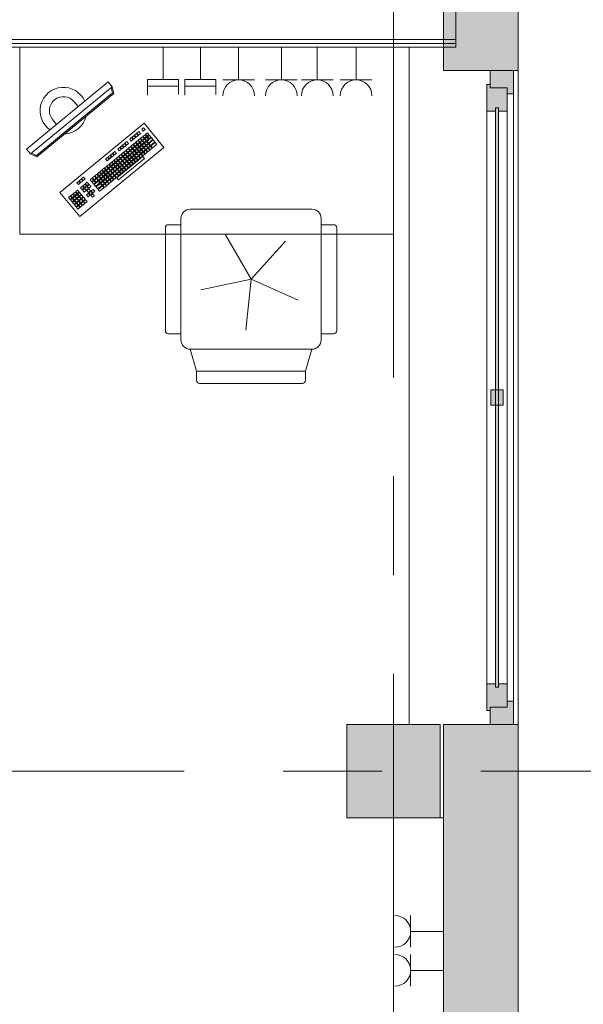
# Model space of a CAD drawing. Header units: centimetres. Extents: x -2424 to 1783, y 5 to 2907.
# Tile 57 of 99: x 1067 to 1248, y 333 to 650. Entities that reach past the tile are written whole.
import ezdxf

# ---------------------------------------------------------------- set-up
doc = ezdxf.new("R2010")
doc.units = ezdxf.units.CM
doc.linetypes.add('Oś', pattern=[222.25, 127, -31.75, 31.75, -31.75])
for name, color, linetype, lineweight in [('A-GLAZ', 151, 'Continuous', 13), ('A-WALL', 113, 'Continuous', 13), ('A-WALL-FNSH', 113, 'Continuous', 13), ('E-ELEC-EQPM', 71, 'Continuous', 9), ('I-FURN', 30, 'Continuous', 9), ('S-COLS', 52, 'Continuous', 13), ('S-GRID', 1, 'Continuous', 13)]:
    doc.layers.add(name, color=color, linetype=linetype, lineweight=lineweight)
doc.layers.add('A-WALL-PATT', color=111, linetype='Continuous', lineweight=13, plot=False)

msp = doc.modelspace()

# ---------------------------------------------------------------- hatches: boundary and pattern name
at = {"layer": 'A-GLAZ', "lineweight": 9}
h = msp.add_hatch(color=251, dxfattribs=at)
h.paths.add_polyline_path([(1218.38, 423.33), (1225.88, 423.33), (1225.88, 430.83), (1223.88, 430.83), (1223.88, 428.83), (1218.38, 428.83)], flags=0)
h.paths.add_polyline_path([(1225.88, 625.83), (1225.88, 633.33), (1218.38, 633.33), (1218.38, 627.83), (1223.88, 627.83), (1223.88, 625.83)], flags=0)
h = msp.add_hatch(color=251, dxfattribs=at)
h.paths.add_polyline_path([(1217.38, 427.83), (1218.38, 427.83), (1218.38, 428.83), (1223.88, 428.83), (1223.88, 436.33), (1221.13, 436.33), (1221.13, 435.33), (1220.13, 435.33), (1220.13, 436.33), (1217.38, 436.33)], flags=0)
h.paths.add_polyline_path([(1221.13, 620.33), (1223.88, 620.33), (1223.88, 627.83), (1218.38, 627.83), (1218.38, 628.83), (1217.38, 628.83), (1217.38, 620.33), (1220.13, 620.33), (1220.13, 621.33), (1221.13, 621.33)], flags=0)
for points in [[(1221.13, 435.33), (1221.13, 621.33), (1220.13, 621.33), (1220.13, 435.33)], [(1222.63, 525.83), (1222.63, 530.83), (1218.63, 530.83), (1218.63, 525.83)]]:
    msp.add_hatch(color=251, dxfattribs=at).paths.add_polyline_path(points, flags=0)
at = {"layer": 'S-COLS', "lineweight": 9}
msp.add_hatch(color=251, dxfattribs=at).paths.add_polyline_path([(1202.38, 393.33), (1202.38, 423.33), (1172.38, 423.33), (1172.38, 393.33)], flags=0)

# ---------------------------------------------------------------- linework, layer by layer
at = {"layer": 'A-GLAZ', "color": 251, "lineweight": 9}
for p, q in [((1225.88, 633.33), (1218.38, 633.33)), ((1218.38, 633.33), (1218.38, 627.83)), ((1225.88, 625.83), (1225.88, 633.33)), ((1225.88, 633.33), (1225.88, 423.33)), ((1218.38, 628.83), (1217.38, 628.83)), ((1217.38, 628.83), (1217.38, 620.33)), ((1218.38, 627.83), (1218.38, 628.83)), ((1223.88, 627.83), (1218.38, 627.83)), ((1218.38, 627.83), (1223.88, 627.83)), ((1223.88, 620.33), (1223.88, 627.83)), ((1223.88, 627.83), (1223.88, 625.83)), ((1223.88, 625.83), (1225.88, 625.83)), ((1225.88, 430.83), (1225.88, 625.83)), ((1217.38, 620.33), (1220.13, 620.33)), ((1217.38, 436.33), (1217.38, 620.33)), ((1220.13, 621.33), (1220.13, 435.33)), ((1221.13, 621.33), (1220.13, 621.33)), ((1220.13, 620.33), (1220.13, 621.33)), ((1220.13, 621.33), (1221.13, 621.33)), ((1221.13, 435.33), (1221.13, 621.33)), ((1221.13, 621.33), (1221.13, 620.33)), ((1221.13, 620.33), (1223.88, 620.33)), ((1223.88, 436.33), (1223.88, 620.33)), ((1218.63, 530.83), (1218.63, 525.83)), ((1222.63, 530.83), (1218.63, 530.83)), ((1222.63, 525.83), (1222.63, 530.83)), ((1218.63, 525.83), (1222.63, 525.83)), ((1220.13, 436.33), (1217.38, 436.33)), ((1217.38, 436.33), (1217.38, 427.83)), ((1220.13, 435.33), (1220.13, 436.33)), ((1220.13, 435.33), (1221.13, 435.33)), ((1221.13, 435.33), (1220.13, 435.33)), ((1223.88, 436.33), (1221.13, 436.33)), ((1221.13, 436.33), (1221.13, 435.33)), ((1223.88, 428.83), (1223.88, 436.33)), ((1225.88, 430.83), (1223.88, 430.83)), ((1223.88, 430.83), (1223.88, 428.83)), ((1225.88, 423.33), (1225.88, 430.83)), ((1217.38, 427.83), (1218.38, 427.83)), ((1218.38, 427.83), (1218.38, 428.83)), ((1218.38, 428.83), (1223.88, 428.83)), ((1223.88, 428.83), (1218.38, 428.83)), ((1218.38, 428.83), (1218.38, 423.33)), ((1218.38, 423.33), (1225.88, 423.33))]:
    msp.add_line(p, q, dxfattribs=at)
at = {"layer": 'A-WALL', "color": 251, "lineweight": 9}
for p, q in [((1227.38, 108.33), (1227.38, 903.33)), ((1203.38, 663.33), (1203.38, 633.33)), ((1207.38, 643.33), (1207.38, 653.33)), ((1207.38, 643.33), (542.38, 643.33)), ((1207.38, 642.08), (542.38, 642.08)), ((1192.38, 423.33), (1192.38, 640.83)), ((1203.38, 633.33), (1218.38, 633.33)), ((1225.88, 633.33), (1227.38, 633.33)), ((1203.38, 423.33), (1203.38, 132.33)), ((1218.38, 423.33), (1203.38, 423.33)), ((1227.38, 423.33), (1225.88, 423.33)), ((1202.38, 393.33), (1203.38, 393.33))]:
    msp.add_line(p, q, dxfattribs=at)
at = {"layer": 'A-WALL-FNSH', "color": 251, "lineweight": 9}
for p, q in [((1207.38, 640.83), (1207.38, 643.33)), ((542.38, 640.83), (1207.38, 640.83))]:
    msp.add_line(p, q, dxfattribs=at)
at = {"layer": 'A-WALL-PATT', "color": 251, "linetype": 'Continuous', "lineweight": 9, "extrusion": (0, 0, -1)}
for points in [[(-1203.38, 633.33), (-1227.38, 663.33), (-1203.38, 663.33)], [(-1227.38, 663.33), (-1203.38, 633.33), (-1225.88, 633.33)], [(-1227.38, 663.33), (-1225.88, 633.33), (-1227.38, 633.33)], [(-1203.38, 408.33), (-1227.38, 423.33), (-1203.38, 423.33)], [(-1227.38, 423.33), (-1203.38, 408.33), (-1227.38, 393.33)], [(-1227.38, 393.33), (-1203.38, 408.33), (-1203.38, 393.33)], [(-1203.38, 132.33), (-1227.38, 393.33), (-1203.38, 393.33)], [(-1227.38, 393.33), (-1203.38, 132.33), (-1227.38, 132.33)]]:
    msp.add_solid(points, dxfattribs=at)
at = {"layer": 'E-ELEC-EQPM', "color": 251, "lineweight": 9}
for p, q in [((1113.38, 630.49), (1113.38, 640.83)), ((1125.38, 630.49), (1125.38, 640.83)), ((1137.66, 630.33), (1137.66, 640.83)), ((1151.38, 630.33), (1151.38, 640.83)), ((1162.88, 630.33), (1162.88, 640.83)), ((1175.38, 630.33), (1175.38, 640.83)), ((1108.38, 630.49), (1108.38, 625.45)), ((1118.38, 630.49), (1108.38, 630.49)), ((1118.38, 625.61), (1118.38, 630.49)), ((1120.38, 630.49), (1120.38, 625.45)), ((1130.38, 630.49), (1120.38, 630.49)), ((1130.38, 625.61), (1130.38, 630.49)), ((1132.58, 630.33), (1142.74, 630.33)), ((1146.3, 630.33), (1156.46, 630.33)), ((1157.8, 630.33), (1167.96, 630.33)), ((1170.3, 630.33), (1180.46, 630.33)), ((1118.38, 628.3), (1108.38, 628.3)), ((1130.38, 628.3), (1120.38, 628.3)), ((1192.88, 361.91), (1192.88, 351.75)), ((1192.88, 356.83), (1203.38, 356.83)), ((1192.88, 349.41), (1192.88, 339.25)), ((1192.88, 344.33), (1203.38, 344.33))]:
    msp.add_line(p, q, dxfattribs=at)
for centre, start, end in [((1137.66, 625.25), 0, 180), ((1151.38, 625.25), 0, 180), ((1162.88, 625.25), 0, 180), ((1175.38, 625.25), 0, 180), ((1187.8, 356.83), 270, 90), ((1187.8, 344.33), 270, 90)]:
    msp.add_arc(centre, 5.08, start, end, dxfattribs=at)
at = {"layer": 'I-FURN', "color": 251, "lineweight": 9}
for p, q in [((1067.38, 580.83), (1067.38, 640.83)), ((1187.38, 640.83), (1187.38, 580.83)), ((1069.55, 608.12), (1095.82, 629.71)), ((1095.82, 629.71), (1097.09, 628.17)), ((1097.09, 628.17), (1070.82, 606.57)), ((1096.76, 627.9), (1097.16, 626.15)), ((1097.09, 628.17), (1097.6, 626)), ((1097.16, 626.15), (1072.79, 606.11)), ((1097.6, 626), (1072.85, 605.65)), ((1084.89, 623.32), (1086.16, 621.77)), ((1077.94, 617.6), (1079.21, 616.06)), ((1080.28, 594.17), (1107.31, 616.4)), ((1105.63, 613.72), (1105.01, 613.21)), ((1106.14, 613.1), (1105.63, 613.72)), ((1107.17, 614.99), (1106.56, 614.48)), ((1106.56, 614.48), (1107.06, 613.86)), ((1107.06, 613.86), (1107.68, 614.37)), ((1107.68, 614.37), (1107.17, 614.99)), ((1107.31, 616.4), (1113.66, 608.67)), ((1101.77, 610.54), (1101.15, 610.03)), ((1102.28, 609.93), (1101.77, 610.54)), ((1103.31, 611.81), (1102.69, 611.31)), ((1102.69, 611.31), (1103.2, 610.69)), ((1103.2, 610.69), (1103.82, 611.2)), ((1103.82, 611.2), (1103.31, 611.81)), ((1104.08, 612.45), (1103.47, 611.94)), ((1103.47, 611.94), (1103.98, 611.32)), ((1103.98, 611.32), (1104.59, 611.83)), ((1104.59, 611.83), (1104.08, 612.45)), ((1104.86, 613.08), (1104.24, 612.58)), ((1104.24, 612.58), (1104.75, 611.96)), ((1105.28, 610.84), (1104.66, 610.33)), ((1104.75, 611.96), (1105.37, 612.47)), ((1105.37, 612.47), (1104.86, 613.08)), ((1105.01, 613.21), (1105.52, 612.59)), ((1105.79, 610.22), (1105.28, 610.84)), ((1106.05, 611.48), (1105.43, 610.97)), ((1105.43, 610.97), (1105.94, 610.35)), ((1105.52, 612.59), (1106.14, 613.1)), ((1105.94, 610.35), (1106.56, 610.86)), ((1106.56, 610.86), (1106.05, 611.48)), ((1106.69, 610.7), (1106.07, 610.19)), ((1106.82, 612.11), (1106.2, 611.6)), ((1106.2, 611.6), (1106.71, 610.98)), ((1107.19, 610.08), (1106.69, 610.7)), ((1106.71, 610.98), (1107.33, 611.49)), ((1107.33, 611.49), (1106.82, 612.11)), ((1107.46, 611.34), (1106.84, 610.83)), ((1106.84, 610.83), (1107.35, 610.21)), ((1107.6, 612.75), (1106.98, 612.24)), ((1106.98, 612.24), (1107.49, 611.62)), ((1107.35, 610.21), (1107.97, 610.72)), ((1107.97, 610.72), (1107.46, 611.34)), ((1108.09, 610.57), (1107.48, 610.06)), ((1107.49, 611.62), (1108.1, 612.13)), ((1108.1, 612.13), (1107.6, 612.75)), ((1108.23, 611.97), (1107.61, 611.46)), ((1107.61, 611.46), (1108.12, 610.85)), ((1108.37, 613.38), (1107.75, 612.87)), ((1107.75, 612.87), (1108.26, 612.25)), ((1108.6, 609.95), (1108.09, 610.57)), ((1108.12, 610.85), (1108.74, 611.36)), ((1108.74, 611.36), (1108.23, 611.97)), ((1109.64, 611.84), (1108.25, 610.69)), ((1108.25, 610.69), (1108.76, 610.07)), ((1108.26, 612.25), (1108.88, 612.76)), ((1108.88, 612.76), (1108.37, 613.38)), ((1109, 612.61), (1108.38, 612.1)), ((1108.38, 612.1), (1108.89, 611.48)), ((1108.76, 610.07), (1110.15, 611.22)), ((1110.27, 611.06), (1108.88, 609.92)), ((1108.89, 611.48), (1109.51, 611.99)), ((1109.51, 611.99), (1109, 612.61)), ((1109.39, 609.3), (1110.78, 610.45)), ((1110.15, 611.22), (1109.64, 611.84)), ((1110.78, 610.45), (1110.27, 611.06)), ((1070.82, 606.57), (1069.55, 608.12)), ((1113.66, 608.67), (1086.63, 586.44)), ((1097.91, 607.37), (1097.29, 606.86)), ((1098.41, 606.75), (1097.91, 607.37)), ((1099.45, 608.64), (1098.83, 608.13)), ((1098.83, 608.13), (1099.34, 607.51)), ((1099.34, 607.51), (1099.96, 608.02)), ((1099.96, 608.02), (1099.45, 608.64)), ((1100.22, 609.27), (1099.61, 608.76)), ((1099.61, 608.76), (1100.11, 608.15)), ((1100.11, 608.15), (1100.73, 608.65)), ((1100.73, 608.65), (1100.22, 609.27)), ((1100.38, 609.4), (1101, 609.91)), ((1100.89, 608.78), (1100.38, 609.4)), ((1101.42, 607.66), (1100.8, 607.16)), ((1101.5, 609.29), (1100.89, 608.78)), ((1101, 609.91), (1101.5, 609.29)), ((1101.15, 610.03), (1101.66, 609.42)), ((1101.92, 607.05), (1101.42, 607.66)), ((1101.57, 607.79), (1102.19, 608.3)), ((1102.08, 607.17), (1101.57, 607.79)), ((1101.66, 609.42), (1102.28, 609.93)), ((1102.7, 607.68), (1102.08, 607.17)), ((1102.19, 608.3), (1102.7, 607.68)), ((1102.21, 607.02), (1102.82, 607.53)), ((1102.96, 608.93), (1102.34, 608.43)), ((1102.34, 608.43), (1102.85, 607.81)), ((1102.82, 607.53), (1103.33, 606.91)), ((1102.85, 607.81), (1103.47, 608.32)), ((1103.47, 608.32), (1102.96, 608.93)), ((1103.6, 608.16), (1102.98, 607.65)), ((1102.98, 607.65), (1103.49, 607.04)), ((1103.73, 609.57), (1103.12, 609.06)), ((1103.12, 609.06), (1103.62, 608.44)), ((1103.49, 607.04), (1104.1, 607.54)), ((1104.1, 607.54), (1103.6, 608.16)), ((1104.23, 607.39), (1103.61, 606.88)), ((1103.62, 608.44), (1104.24, 608.95)), ((1104.24, 608.95), (1103.73, 609.57)), ((1104.37, 608.8), (1103.75, 608.29)), ((1103.75, 608.29), (1104.26, 607.67)), ((1104.51, 610.2), (1103.89, 609.7)), ((1103.89, 609.7), (1104.4, 609.08)), ((1104.74, 606.77), (1104.23, 607.39)), ((1104.26, 607.67), (1104.88, 608.18)), ((1104.88, 608.18), (1104.37, 608.8)), ((1105, 608.02), (1104.39, 607.52)), ((1104.39, 607.52), (1104.89, 606.9)), ((1104.4, 609.08), (1105.01, 609.59)), ((1105.01, 609.59), (1104.51, 610.2)), ((1105.14, 609.43), (1104.52, 608.92)), ((1104.52, 608.92), (1105.03, 608.31)), ((1104.66, 610.33), (1105.17, 609.71)), ((1104.89, 606.9), (1105.51, 607.41)), ((1105.51, 607.41), (1105, 608.02)), ((1105.64, 607.25), (1105.02, 606.74)), ((1105.03, 608.31), (1105.65, 608.81)), ((1105.65, 608.81), (1105.14, 609.43)), ((1105.78, 608.66), (1105.16, 608.15)), ((1105.16, 608.15), (1105.67, 607.53)), ((1105.17, 609.71), (1105.79, 610.22)), ((1105.91, 610.07), (1105.3, 609.56)), ((1105.3, 609.56), (1105.8, 608.94)), ((1106.15, 606.63), (1105.64, 607.25)), ((1105.67, 607.53), (1106.28, 608.04)), ((1106.28, 608.04), (1105.78, 608.66)), ((1106.41, 607.89), (1105.79, 607.38)), ((1105.79, 607.38), (1106.3, 606.76)), ((1105.8, 608.94), (1106.42, 609.45)), ((1106.42, 609.45), (1105.91, 610.07)), ((1106.55, 609.3), (1105.93, 608.79)), ((1105.93, 608.79), (1106.44, 608.17)), ((1106.07, 610.19), (1106.58, 609.58)), ((1106.3, 606.76), (1106.92, 607.27)), ((1106.92, 607.27), (1106.41, 607.89)), ((1106.44, 608.17), (1107.06, 608.68)), ((1107.06, 608.68), (1106.55, 609.3)), ((1107.18, 608.52), (1106.57, 608.01)), ((1106.57, 608.01), (1107.07, 607.4)), ((1106.58, 609.58), (1107.19, 610.08)), ((1107.32, 609.93), (1106.7, 609.42)), ((1106.7, 609.42), (1107.21, 608.8)), ((1107.07, 607.4), (1107.69, 607.9)), ((1107.69, 607.9), (1107.18, 608.52)), ((1107.82, 607.75), (1107.2, 607.24)), ((1107.2, 607.24), (1107.71, 606.62)), ((1107.21, 608.8), (1107.83, 609.31)), ((1107.83, 609.31), (1107.32, 609.93)), ((1107.96, 609.16), (1107.34, 608.65)), ((1107.34, 608.65), (1107.85, 608.03)), ((1107.48, 610.06), (1107.98, 609.44)), ((1108.33, 607.13), (1107.82, 607.75)), ((1107.85, 608.03), (1108.46, 608.54)), ((1108.46, 608.54), (1107.96, 609.16)), ((1108.59, 608.39), (1107.97, 607.88)), ((1107.97, 607.88), (1108.48, 607.26)), ((1107.98, 609.44), (1108.6, 609.95)), ((1108.73, 609.79), (1108.11, 609.29)), ((1108.11, 609.29), (1108.62, 608.67)), ((1108.48, 607.26), (1109.1, 607.77)), ((1109.1, 607.77), (1108.59, 608.39)), ((1108.62, 608.67), (1109.24, 609.18)), ((1109.24, 609.18), (1108.73, 609.79)), ((1109.36, 609.02), (1108.75, 608.51)), ((1108.75, 608.51), (1109.25, 607.89)), ((1108.88, 609.92), (1109.39, 609.3)), ((1109.25, 607.89), (1109.87, 608.4)), ((1109.87, 608.4), (1109.36, 609.02)), ((1110.91, 610.29), (1109.52, 609.15)), ((1109.52, 609.15), (1110.03, 608.53)), ((1110.03, 608.53), (1111.42, 609.67)), ((1111.42, 609.67), (1110.91, 610.29)), ((1072.85, 605.65), (1070.82, 606.57)), ((1072.79, 606.11), (1071.15, 606.84)), ((1095.59, 605.46), (1094.97, 604.95)), ((1094.97, 604.95), (1095.48, 604.34)), ((1095.48, 604.34), (1096.1, 604.84)), ((1096.1, 604.84), (1095.59, 605.46)), ((1096.36, 606.1), (1095.74, 605.59)), ((1095.74, 605.59), (1096.25, 604.97)), ((1096.25, 604.97), (1096.87, 605.48)), ((1096.87, 605.48), (1096.36, 606.1)), ((1097.13, 606.73), (1096.52, 606.22)), ((1096.52, 606.22), (1097.02, 605.61)), ((1097.55, 604.49), (1096.94, 603.98)), ((1097.02, 605.61), (1097.64, 606.11)), ((1097.64, 606.11), (1097.13, 606.73)), ((1097.29, 606.86), (1097.8, 606.24)), ((1098.06, 603.87), (1097.55, 604.49)), ((1098.33, 605.12), (1097.71, 604.62)), ((1097.71, 604.62), (1098.22, 604)), ((1097.8, 606.24), (1098.41, 606.75)), ((1098.22, 604), (1098.83, 604.51)), ((1098.83, 604.51), (1098.33, 605.12)), ((1098.96, 604.35), (1098.34, 603.84)), ((1099.1, 605.76), (1098.48, 605.25)), ((1098.48, 605.25), (1098.99, 604.63)), ((1098.57, 598.85), (1106.91, 605.71)), ((1099.47, 603.73), (1098.96, 604.35)), ((1098.99, 604.63), (1099.61, 605.14)), ((1107.42, 605.09), (1099.08, 598.23)), ((1099.61, 605.14), (1099.1, 605.76)), ((1099.73, 604.99), (1099.12, 604.48)), ((1099.12, 604.48), (1099.62, 603.86)), ((1099.87, 606.39), (1099.25, 605.89)), ((1099.25, 605.89), (1099.76, 605.27)), ((1099.62, 603.86), (1100.24, 604.37)), ((1100.24, 604.37), (1099.73, 604.99)), ((1100.37, 604.21), (1099.75, 603.71)), ((1099.76, 605.27), (1100.38, 605.78)), ((1100.38, 605.78), (1099.87, 606.39)), ((1100.51, 605.62), (1099.89, 605.11)), ((1099.89, 605.11), (1100.4, 604.5)), ((1100.64, 607.03), (1100.03, 606.52)), ((1100.03, 606.52), (1100.53, 605.9)), ((1100.88, 603.6), (1100.37, 604.21)), ((1100.4, 604.5), (1101.01, 605)), ((1101.01, 605), (1100.51, 605.62)), ((1101.14, 604.85), (1100.52, 604.34)), ((1100.52, 604.34), (1101.03, 603.72)), ((1100.53, 605.9), (1101.15, 606.41)), ((1101.15, 606.41), (1100.64, 607.03)), ((1101.28, 606.26), (1100.66, 605.75)), ((1100.66, 605.75), (1101.17, 605.13)), ((1100.8, 607.16), (1101.31, 606.54)), ((1101.03, 603.72), (1101.65, 604.23)), ((1101.65, 604.23), (1101.14, 604.85)), ((1101.78, 604.08), (1101.16, 603.57)), ((1101.17, 605.13), (1101.79, 605.64)), ((1101.79, 605.64), (1101.28, 606.26)), ((1101.91, 605.48), (1101.3, 604.98)), ((1101.3, 604.98), (1101.8, 604.36)), ((1101.31, 606.54), (1101.92, 607.05)), ((1102.05, 606.89), (1101.43, 606.38)), ((1101.43, 606.38), (1101.94, 605.77)), ((1102.28, 603.46), (1101.78, 604.08)), ((1101.8, 604.36), (1102.42, 604.87)), ((1102.42, 604.87), (1101.91, 605.48)), ((1102.55, 604.71), (1101.93, 604.2)), ((1101.93, 604.2), (1103.07, 602.81)), ((1101.94, 605.77), (1102.56, 606.27)), ((1102.56, 606.27), (1102.05, 606.89)), ((1102.69, 606.12), (1102.07, 605.61)), ((1102.07, 605.61), (1102.58, 604.99)), ((1102.71, 606.4), (1102.21, 607.02)), ((1102.44, 603.59), (1103.06, 604.09)), ((1103.06, 604.09), (1102.55, 604.71)), ((1102.58, 604.99), (1103.19, 605.5)), ((1103.19, 605.5), (1102.69, 606.12)), ((1103.32, 605.35), (1102.7, 604.84)), ((1102.7, 604.84), (1103.21, 604.22)), ((1103.33, 606.91), (1102.71, 606.4)), ((1102.84, 606.25), (1103.46, 606.75)), ((1103.35, 605.63), (1102.84, 606.25)), ((1103.21, 604.22), (1103.83, 604.73)), ((1103.83, 604.73), (1103.32, 605.35)), ((1103.96, 604.57), (1103.34, 604.07)), ((1103.34, 604.07), (1103.85, 603.45)), ((1103.97, 606.14), (1103.35, 605.63)), ((1103.46, 606.75), (1103.97, 606.14)), ((1103.48, 605.47), (1104.09, 605.98)), ((1103.98, 604.86), (1103.48, 605.47)), ((1103.61, 606.88), (1104.12, 606.26)), ((1104.46, 603.96), (1103.96, 604.57)), ((1104.6, 605.36), (1103.98, 604.86)), ((1104.09, 605.98), (1104.6, 605.36)), ((1104.11, 604.7), (1104.73, 605.21)), ((1104.62, 604.08), (1104.11, 604.7)), ((1104.12, 606.26), (1104.74, 606.77)), ((1104.87, 606.62), (1104.25, 606.11)), ((1104.25, 606.11), (1104.76, 605.49)), ((1105.24, 604.59), (1104.62, 604.08)), ((1104.73, 605.21), (1105.24, 604.59)), ((1104.76, 605.49), (1105.37, 606)), ((1105.37, 606), (1104.87, 606.62)), ((1105.5, 605.85), (1104.88, 605.34)), ((1104.88, 605.34), (1105.39, 604.72)), ((1105.02, 606.74), (1105.53, 606.13)), ((1105.39, 604.72), (1106.01, 605.23)), ((1106.01, 605.23), (1105.5, 605.85)), ((1105.53, 606.13), (1106.15, 606.63)), ((1106.27, 606.48), (1105.66, 605.97)), ((1105.66, 605.97), (1106.16, 605.35)), ((1106.16, 605.35), (1106.78, 605.86)), ((1106.78, 605.86), (1106.27, 606.48)), ((1107.05, 607.12), (1106.43, 606.61)), ((1106.43, 606.61), (1106.94, 605.99)), ((1106.91, 605.71), (1107.42, 605.09)), ((1106.94, 605.99), (1107.55, 606.5)), ((1107.55, 606.5), (1107.05, 607.12)), ((1107.71, 606.62), (1108.33, 607.13)), ((1093.69, 601.31), (1093.07, 600.8)), ((1094.2, 600.69), (1093.69, 601.31)), ((1094.46, 601.95), (1093.85, 601.44)), ((1093.85, 601.44), (1094.35, 600.82)), ((1094.35, 600.82), (1094.97, 601.33)), ((1094.97, 601.33), (1094.46, 601.95)), ((1095.1, 601.18), (1094.48, 600.67)), ((1095.24, 602.58), (1094.62, 602.08)), ((1094.62, 602.08), (1095.13, 601.46)), ((1095.61, 600.56), (1095.1, 601.18)), ((1095.13, 601.46), (1095.74, 601.97)), ((1095.74, 601.97), (1095.24, 602.58)), ((1095.87, 601.81), (1095.25, 601.3)), ((1095.25, 601.3), (1095.76, 600.68)), ((1096.01, 603.22), (1095.39, 602.71)), ((1095.39, 602.71), (1095.9, 602.09)), ((1095.76, 600.68), (1096.38, 601.19)), ((1096.38, 601.19), (1095.87, 601.81)), ((1096.51, 601.04), (1095.89, 600.53)), ((1095.9, 602.09), (1096.52, 602.6)), ((1096.52, 602.6), (1096.01, 603.22)), ((1096.64, 602.45), (1096.03, 601.94)), ((1096.03, 601.94), (1096.53, 601.32)), ((1096.78, 603.85), (1096.16, 603.35)), ((1096.16, 603.35), (1096.67, 602.73)), ((1097.02, 600.42), (1096.51, 601.04)), ((1096.53, 601.32), (1097.15, 601.83)), ((1097.15, 601.83), (1096.64, 602.45)), ((1097.28, 601.67), (1096.66, 601.17)), ((1096.66, 601.17), (1097.17, 600.55)), ((1096.67, 602.73), (1097.29, 603.24)), ((1097.29, 603.24), (1096.78, 603.85)), ((1097.42, 603.08), (1096.8, 602.57)), ((1096.8, 602.57), (1097.31, 601.96)), ((1096.94, 603.98), (1097.44, 603.36)), ((1097.17, 600.55), (1097.79, 601.06)), ((1097.79, 601.06), (1097.28, 601.67)), ((1097.91, 600.9), (1097.3, 600.39)), ((1097.31, 601.96), (1097.92, 602.46)), ((1097.92, 602.46), (1097.42, 603.08)), ((1098.05, 602.31), (1097.43, 601.8)), ((1097.43, 601.8), (1097.94, 601.18)), ((1097.44, 603.36), (1098.06, 603.87)), ((1098.19, 603.72), (1097.57, 603.21)), ((1097.57, 603.21), (1098.08, 602.59)), ((1098.42, 600.28), (1097.91, 600.9)), ((1097.94, 601.18), (1098.56, 601.69)), ((1098.56, 601.69), (1098.05, 602.31)), ((1098.69, 601.54), (1098.07, 601.03)), ((1098.07, 601.03), (1098.58, 600.41)), ((1098.08, 602.59), (1098.7, 603.1)), ((1098.7, 603.1), (1098.19, 603.72)), ((1098.82, 602.94), (1098.21, 602.44)), ((1098.21, 602.44), (1098.71, 601.82)), ((1098.34, 603.84), (1098.85, 603.23)), ((1098.58, 600.41), (1099.2, 600.92)), ((1099.2, 600.92), (1098.69, 601.54)), ((1098.71, 601.82), (1099.33, 602.33)), ((1099.33, 602.33), (1098.82, 602.94)), ((1099.46, 602.17), (1098.84, 601.66)), ((1098.84, 601.66), (1099.35, 601.05)), ((1098.85, 603.23), (1099.47, 603.73)), ((1099.6, 603.58), (1098.98, 603.07)), ((1098.98, 603.07), (1099.49, 602.45)), ((1099.35, 601.05), (1099.97, 601.55)), ((1099.97, 601.55), (1099.46, 602.17)), ((1100.09, 601.4), (1099.48, 600.89)), ((1099.49, 602.45), (1100.1, 602.96)), ((1100.1, 602.96), (1099.6, 603.58)), ((1100.23, 602.81), (1099.61, 602.3)), ((1099.61, 602.3), (1100.12, 601.68)), ((1099.75, 603.71), (1100.26, 603.09)), ((1100.6, 600.78), (1100.09, 601.4)), ((1100.12, 601.68), (1100.74, 602.19)), ((1100.74, 602.19), (1100.23, 602.81)), ((1100.87, 602.03), (1100.25, 601.53)), ((1100.25, 601.53), (1100.76, 600.91)), ((1100.26, 603.09), (1100.88, 603.6)), ((1101, 603.44), (1100.39, 602.93)), ((1100.39, 602.93), (1100.89, 602.32)), ((1100.76, 600.91), (1101.38, 601.42)), ((1101.38, 601.42), (1100.87, 602.03)), ((1100.89, 602.32), (1101.51, 602.82)), ((1101.51, 602.82), (1101, 603.44)), ((1101.64, 602.67), (1101.02, 602.16)), ((1101.02, 602.16), (1101.53, 601.54)), ((1101.16, 603.57), (1101.67, 602.95)), ((1101.53, 601.54), (1102.15, 602.05)), ((1102.15, 602.05), (1101.64, 602.67)), ((1101.67, 602.95), (1102.28, 603.46)), ((1102.41, 603.3), (1101.79, 602.8)), ((1101.79, 602.8), (1102.3, 602.18)), ((1102.3, 602.18), (1102.92, 602.69)), ((1102.92, 602.69), (1102.41, 603.3)), ((1103.18, 603.94), (1102.57, 603.43)), ((1103.07, 602.81), (1103.69, 603.32)), ((1103.69, 603.32), (1103.18, 603.94)), ((1103.85, 603.45), (1104.46, 603.96)), ((1086.32, 597.84), (1085.7, 597.33)), ((1086.83, 597.22), (1086.32, 597.84)), ((1087.09, 598.48), (1086.47, 597.97)), ((1086.47, 597.97), (1086.98, 597.35)), ((1086.98, 597.35), (1087.6, 597.86)), ((1087.6, 597.86), (1087.09, 598.48)), ((1087.86, 599.11), (1087.25, 598.6)), ((1087.25, 598.6), (1087.75, 597.98)), ((1087.75, 597.98), (1088.37, 598.49)), ((1088.37, 598.49), (1087.86, 599.11)), ((1090.6, 598.77), (1089.98, 598.26)), ((1089.98, 598.26), (1090.49, 597.65)), ((1090.49, 597.65), (1091.11, 598.15)), ((1091.11, 598.15), (1090.6, 598.77)), ((1091.24, 598), (1090.62, 597.49)), ((1091.37, 599.41), (1090.76, 598.9)), ((1090.76, 598.9), (1091.27, 598.28)), ((1091.75, 597.38), (1091.24, 598)), ((1092.65, 597.86), (1091.25, 596.72)), ((1091.27, 598.28), (1091.88, 598.79)), ((1091.88, 598.79), (1091.37, 599.41)), ((1092.01, 598.64), (1091.39, 598.13)), ((1091.39, 598.13), (1091.9, 597.51)), ((1092.15, 600.04), (1091.53, 599.53)), ((1091.53, 599.53), (1092.04, 598.92)), ((1091.9, 597.51), (1092.52, 598.02)), ((1092.52, 598.02), (1092.01, 598.64)), ((1092.04, 598.92), (1092.66, 599.42)), ((1092.66, 599.42), (1092.15, 600.04)), ((1092.78, 599.27), (1092.16, 598.76)), ((1092.16, 598.76), (1092.67, 598.14)), ((1092.92, 600.68), (1092.3, 600.17)), ((1092.3, 600.17), (1092.81, 599.55)), ((1093.15, 597.24), (1092.65, 597.86)), ((1092.67, 598.14), (1093.29, 598.65)), ((1093.29, 598.65), (1092.78, 599.27)), ((1093.42, 598.5), (1092.8, 597.99)), ((1092.8, 597.99), (1093.31, 597.37)), ((1092.81, 599.55), (1093.43, 600.06)), ((1093.43, 600.06), (1092.92, 600.68)), ((1093.55, 599.91), (1092.94, 599.4)), ((1092.94, 599.4), (1093.44, 598.78)), ((1093.07, 600.8), (1093.58, 600.19)), ((1093.31, 597.37), (1093.93, 597.88)), ((1093.93, 597.88), (1093.42, 598.5)), ((1093.44, 598.78), (1094.06, 599.29)), ((1094.06, 599.29), (1093.55, 599.91)), ((1094.19, 599.13), (1093.57, 598.62)), ((1093.57, 598.62), (1094.08, 598.01)), ((1093.58, 600.19), (1094.2, 600.69)), ((1094.33, 600.54), (1093.71, 600.03)), ((1093.71, 600.03), (1094.22, 599.41)), ((1094.08, 598.01), (1094.7, 598.52)), ((1094.7, 598.52), (1094.19, 599.13)), ((1094.83, 598.36), (1094.21, 597.85)), ((1094.21, 597.85), (1094.72, 597.23)), ((1094.22, 599.41), (1094.84, 599.92)), ((1094.84, 599.92), (1094.33, 600.54)), ((1094.96, 599.77), (1094.34, 599.26)), ((1094.34, 599.26), (1094.85, 598.64)), ((1094.48, 600.67), (1094.99, 600.05)), ((1094.72, 597.23), (1095.33, 597.74)), ((1095.33, 597.74), (1094.83, 598.36)), ((1094.85, 598.64), (1095.47, 599.15)), ((1095.47, 599.15), (1094.96, 599.77)), ((1095.6, 599), (1094.98, 598.49)), ((1094.98, 598.49), (1095.49, 597.87)), ((1094.99, 600.05), (1095.61, 600.56)), ((1095.73, 600.4), (1095.12, 599.9)), ((1095.12, 599.9), (1095.62, 599.28)), ((1095.49, 597.87), (1096.11, 598.38)), ((1096.11, 598.38), (1095.6, 599)), ((1096.23, 598.22), (1095.61, 597.72)), ((1095.62, 599.28), (1096.24, 599.79)), ((1096.24, 599.79), (1095.73, 600.4)), ((1096.37, 599.63), (1095.75, 599.12)), ((1095.75, 599.12), (1096.26, 598.5)), ((1095.89, 600.53), (1096.4, 599.91)), ((1096.74, 597.61), (1096.23, 598.22)), ((1096.26, 598.5), (1096.88, 599.01)), ((1096.88, 599.01), (1096.37, 599.63)), ((1097, 598.86), (1096.39, 598.35)), ((1096.39, 598.35), (1096.9, 597.73)), ((1096.4, 599.91), (1097.02, 600.42)), ((1097.14, 600.27), (1096.52, 599.76)), ((1096.52, 599.76), (1097.03, 599.14)), ((1096.9, 597.73), (1097.51, 598.24)), ((1097.51, 598.24), (1097, 598.86)), ((1097.03, 599.14), (1097.65, 599.65)), ((1097.65, 599.65), (1097.14, 600.27)), ((1097.78, 599.49), (1097.16, 598.99)), ((1097.16, 598.99), (1097.67, 598.37)), ((1097.3, 600.39), (1097.8, 599.78)), ((1097.67, 598.37), (1098.29, 598.88)), ((1098.29, 598.88), (1097.78, 599.49)), ((1097.8, 599.78), (1098.42, 600.28)), ((1098.55, 600.13), (1097.93, 599.62)), ((1097.93, 599.62), (1098.44, 599)), ((1098.44, 599), (1099.06, 599.51)), ((1099.06, 599.51), (1098.55, 600.13)), ((1099.08, 598.23), (1098.57, 598.85)), ((1099.32, 600.76), (1098.7, 600.26)), ((1098.7, 600.26), (1099.21, 599.64)), ((1099.21, 599.64), (1099.83, 600.15)), ((1099.83, 600.15), (1099.32, 600.76)), ((1099.48, 600.89), (1099.98, 600.27)), ((1099.98, 600.27), (1100.6, 600.78)), ((1085.97, 594.96), (1085.35, 594.45)), ((1085.7, 597.33), (1086.21, 596.71)), ((1086.48, 594.34), (1085.97, 594.96)), ((1086.21, 596.71), (1086.83, 597.22)), ((1087.51, 596.23), (1086.89, 595.72)), ((1086.89, 595.72), (1087.4, 595.11)), ((1087.4, 595.11), (1088.02, 595.61)), ((1088.02, 595.61), (1087.51, 596.23)), ((1088.15, 595.46), (1087.53, 594.95)), ((1087.53, 594.95), (1088.04, 594.33)), ((1088.29, 596.87), (1087.67, 596.36)), ((1087.67, 596.36), (1088.18, 595.74)), ((1088.04, 594.33), (1088.66, 594.84)), ((1088.66, 594.84), (1088.15, 595.46)), ((1088.18, 595.74), (1088.79, 596.25)), ((1088.79, 596.25), (1088.29, 596.87)), ((1088.92, 596.09), (1088.3, 595.59)), ((1088.3, 595.59), (1088.81, 594.97)), ((1089.06, 597.5), (1088.44, 596.99)), ((1088.44, 596.99), (1088.95, 596.38)), ((1088.81, 594.97), (1089.43, 595.48)), ((1089.43, 595.48), (1088.92, 596.09)), ((1089.56, 595.32), (1088.94, 594.81)), ((1088.94, 594.81), (1089.45, 594.2)), ((1088.95, 596.38), (1089.57, 596.88)), ((1089.57, 596.88), (1089.06, 597.5)), ((1089.69, 596.73), (1089.07, 596.22)), ((1089.07, 596.22), (1089.58, 595.6)), ((1089.45, 594.2), (1090.06, 594.7)), ((1090.06, 594.7), (1089.56, 595.32)), ((1089.58, 595.6), (1090.2, 596.11)), ((1090.2, 596.11), (1089.69, 596.73)), ((1090.96, 595.18), (1090.35, 594.68)), ((1090.35, 594.68), (1090.85, 594.06)), ((1090.62, 597.49), (1091.13, 596.87)), ((1091.47, 594.57), (1090.96, 595.18)), ((1091.13, 596.87), (1091.75, 597.38)), ((1091.25, 596.72), (1091.76, 596.1)), ((1091.76, 596.1), (1093.15, 597.24)), ((1093.28, 597.09), (1091.89, 595.95)), ((1091.89, 595.95), (1092.4, 595.33)), ((1092.4, 595.33), (1093.79, 596.47)), ((1093.92, 596.32), (1092.53, 595.17)), ((1092.53, 595.17), (1093.03, 594.56)), ((1093.03, 594.56), (1094.42, 595.7)), ((1093.79, 596.47), (1093.28, 597.09)), ((1094.05, 597.73), (1093.43, 597.22)), ((1093.43, 597.22), (1093.94, 596.6)), ((1094.42, 595.7), (1093.92, 596.32)), ((1093.94, 596.6), (1094.56, 597.11)), ((1094.56, 597.11), (1094.05, 597.73)), ((1094.69, 596.95), (1094.07, 596.44)), ((1094.07, 596.44), (1094.58, 595.83)), ((1094.58, 595.83), (1095.2, 596.34)), ((1095.2, 596.34), (1094.69, 596.95)), ((1095.46, 597.59), (1094.84, 597.08)), ((1094.84, 597.08), (1095.35, 596.46)), ((1095.35, 596.46), (1095.97, 596.97)), ((1095.97, 596.97), (1095.46, 597.59)), ((1095.61, 597.72), (1096.12, 597.1)), ((1096.12, 597.1), (1096.74, 597.61)), ((1086.63, 586.44), (1080.28, 594.17)), ((1083.65, 593.06), (1083.03, 592.55)), ((1083.03, 592.55), (1083.54, 591.93)), ((1083.54, 591.93), (1084.16, 592.44)), ((1084.16, 592.44), (1083.65, 593.06)), ((1084.29, 592.28), (1083.67, 591.78)), ((1083.67, 591.78), (1084.18, 591.16)), ((1084.42, 593.69), (1083.81, 593.18)), ((1083.81, 593.18), (1084.31, 592.57)), ((1084.18, 591.16), (1084.79, 591.67)), ((1084.79, 591.67), (1084.29, 592.28)), ((1084.92, 591.51), (1084.3, 591)), ((1084.31, 592.57), (1084.93, 593.07)), ((1084.93, 593.07), (1084.42, 593.69)), ((1085.06, 592.92), (1084.44, 592.41)), ((1084.44, 592.41), (1084.95, 591.79)), ((1085.2, 594.33), (1084.58, 593.82)), ((1084.58, 593.82), (1085.09, 593.2)), ((1085.43, 590.89), (1084.92, 591.51)), ((1084.95, 591.79), (1085.57, 592.3)), ((1085.57, 592.3), (1085.06, 592.92)), ((1085.69, 592.15), (1085.08, 591.64)), ((1085.08, 591.64), (1085.58, 591.02)), ((1085.09, 593.2), (1085.7, 593.71)), ((1085.7, 593.71), (1085.2, 594.33)), ((1085.83, 593.55), (1085.21, 593.05)), ((1085.21, 593.05), (1085.72, 592.43)), ((1085.35, 594.45), (1085.86, 593.84)), ((1085.58, 591.02), (1086.2, 591.53)), ((1086.2, 591.53), (1085.69, 592.15)), ((1085.72, 592.43), (1086.34, 592.94)), ((1086.34, 592.94), (1085.83, 593.55)), ((1086.47, 592.78), (1085.85, 592.27)), ((1085.85, 592.27), (1086.36, 591.66)), ((1085.86, 593.84), (1086.48, 594.34)), ((1086.6, 594.19), (1085.99, 593.68)), ((1085.99, 593.68), (1086.49, 593.06)), ((1086.36, 591.66), (1086.97, 592.16)), ((1086.97, 592.16), (1086.47, 592.78)), ((1087.1, 592.01), (1086.48, 591.5)), ((1086.48, 591.5), (1086.99, 590.88)), ((1086.49, 593.06), (1087.11, 593.57)), ((1087.11, 593.57), (1086.6, 594.19)), ((1087.24, 593.42), (1086.62, 592.91)), ((1086.62, 592.91), (1087.13, 592.29)), ((1087.61, 591.39), (1087.1, 592.01)), ((1087.13, 592.29), (1087.75, 592.8)), ((1087.75, 592.8), (1087.24, 593.42)), ((1087.87, 592.64), (1087.26, 592.14)), ((1087.26, 592.14), (1087.76, 591.52)), ((1087.76, 591.52), (1088.38, 592.03)), ((1088.38, 592.03), (1087.87, 592.64)), ((1088.51, 591.87), (1087.89, 591.36)), ((1089.02, 591.25), (1088.51, 591.87)), ((1089.42, 593.91), (1088.8, 593.41)), ((1088.8, 593.41), (1089.31, 592.79)), ((1089.31, 592.79), (1089.93, 593.3)), ((1089.93, 593.3), (1089.42, 593.91)), ((1090.19, 594.55), (1089.57, 594.04)), ((1089.57, 594.04), (1090.08, 593.42)), ((1090.08, 593.42), (1090.7, 593.93)), ((1090.7, 593.93), (1090.19, 594.55)), ((1090.83, 593.78), (1090.21, 593.27)), ((1090.21, 593.27), (1090.72, 592.65)), ((1090.72, 592.65), (1091.33, 593.16)), ((1091.33, 593.16), (1090.83, 593.78)), ((1090.85, 594.06), (1091.47, 594.57)), ((1084.3, 591), (1084.81, 590.39)), ((1084.81, 590.39), (1085.43, 590.89)), ((1085.56, 590.74), (1084.94, 590.23)), ((1084.94, 590.23), (1085.45, 589.61)), ((1085.45, 589.61), (1086.06, 590.12)), ((1086.06, 590.12), (1085.56, 590.74)), ((1086.19, 589.97), (1085.57, 589.46)), ((1085.57, 589.46), (1086.08, 588.84)), ((1086.33, 591.37), (1085.71, 590.87)), ((1085.71, 590.87), (1086.22, 590.25)), ((1086.08, 588.84), (1086.7, 589.35)), ((1086.7, 589.35), (1086.19, 589.97)), ((1086.22, 590.25), (1086.84, 590.76)), ((1086.84, 590.76), (1086.33, 591.37)), ((1086.96, 590.6), (1086.35, 590.09)), ((1086.35, 590.09), (1086.85, 589.48)), ((1086.85, 589.48), (1087.47, 589.98)), ((1087.47, 589.98), (1086.96, 590.6)), ((1086.99, 590.88), (1087.61, 591.39)), ((1087.74, 591.24), (1087.12, 590.73)), ((1087.12, 590.73), (1087.63, 590.11)), ((1087.63, 590.11), (1088.24, 590.62)), ((1088.24, 590.62), (1087.74, 591.24)), ((1087.89, 591.36), (1088.4, 590.75)), ((1088.4, 590.75), (1089.02, 591.25)), ((1122.14, 588.83), (1161.14, 588.83)), ((1119.14, 546.83), (1119.14, 585.83)), ((1164.14, 585.83), (1164.14, 546.83)), ((1114.14, 549.83), (1114.14, 582.83)), ((1119.14, 583.83), (1115.14, 583.83)), ((1164.14, 583.83), (1168.14, 583.83)), ((1169.14, 582.83), (1169.14, 549.83)), ((1187.38, 580.83), (1067.38, 580.83)), ((1141.64, 566.33), (1133.39, 580.61)), ((1141.64, 566.33), (1152.69, 578.59)), ((1125.51, 562.9), (1141.64, 566.33)), ((1141.64, 566.33), (1139.92, 549.92)), ((1156.72, 559.61), (1141.64, 566.33)), ((1119.14, 548.83), (1115.14, 548.83)), ((1164.14, 548.83), (1168.14, 548.83)), ((1122.14, 543.83), (1124.14, 536.83)), ((1161.14, 543.83), (1122.14, 543.83)), ((1159.14, 536.83), (1161.14, 543.83)), ((1124.14, 536.83), (1124.14, 533.83)), ((1159.14, 536.83), (1124.14, 536.83)), ((1159.14, 533.83), (1159.14, 536.83)), ((1158.14, 532.83), (1125.14, 532.83))]:
    msp.add_line(p, q, dxfattribs=at)
for centre, radius, start, end in [((1081.41, 620.46), 7.5, 23.9646, 234.8966), ((1081.41, 620.46), 4.5, 39.4306, 219.4306), ((1081.41, 620.46), 7.5, 272.5607, 346.3005), ((1122.14, 585.83), 3, 90, 180), ((1161.14, 585.83), 3, 0, 90), ((1115.14, 582.83), 1, 90, 180), ((1168.14, 582.83), 1, 0, 90), ((1115.14, 549.83), 1, 180, 270), ((1168.14, 549.83), 1, 270, 0), ((1122.14, 546.83), 3, 180, 270), ((1161.14, 546.83), 3, 270, 0), ((1125.14, 533.83), 1, 180, 270), ((1158.14, 533.83), 1, 270, 0)]:
    msp.add_arc(centre, radius, start, end, dxfattribs=at)
at = {"layer": 'S-COLS', "color": 251, "lineweight": 9}
for p, q in [((1202.38, 423.33), (1172.38, 423.33)), ((1172.38, 423.33), (1172.38, 393.33)), ((1202.38, 393.33), (1202.38, 423.33)), ((1172.38, 393.33), (1202.38, 393.33))]:
    msp.add_line(p, q, dxfattribs=at)
at = {"layer": 'S-GRID', "color": 251, "linetype": 'Oś', "lineweight": 9}
for p, q in [((1187.38, 2884.27), (1187.38, 27.13)), ((1342.46, 408.33), (-1368.76, 408.33))]:
    msp.add_line(p, q, dxfattribs=at)

doc.saveas('drawing.dxf')
